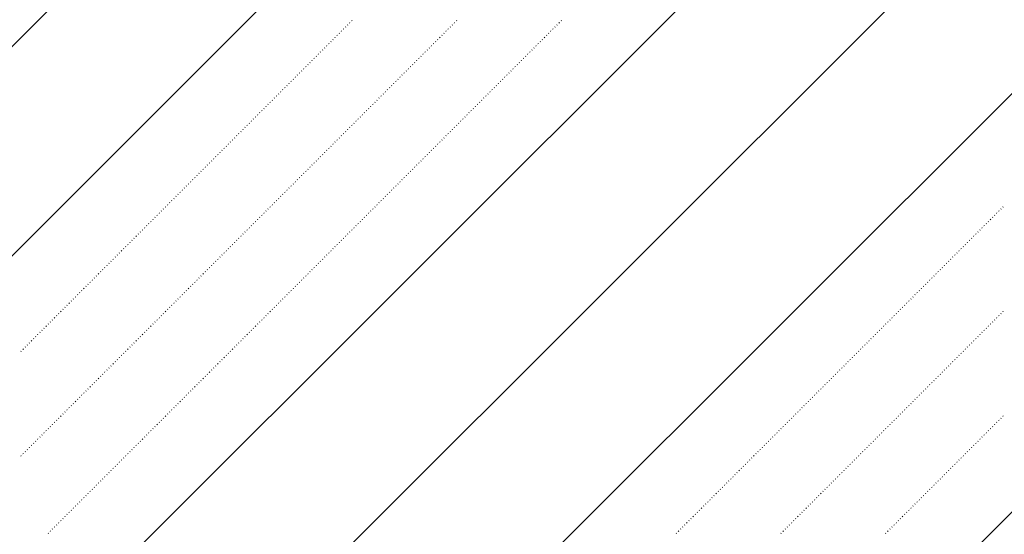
# Model space of a CAD drawing. Header units: millimetres. Extents: x 0 to 1260, y 0 to 297.
# Tile 81 of 104: x 306.31 to 314.62, y 218.87 to 223.22. Entities that reach past the tile are written whole.
import ezdxf

# ---------------------------------------------------------------- set-up
doc = ezdxf.new("R2010")
doc.units = ezdxf.units.MM
doc.linetypes.add('K5LT32802', pattern=[0])
doc.linetypes.add('K5LT32806', pattern=[0])
doc.layers.add('Системный слой', color=7, linetype='Continuous')

# ---------------------------------------------------------------- blocks, each defined once
blk = doc.blocks.new('U100')
at = {"layer": 'Системный слой', "color": 7, "linetype": 'K5LT32802', "lineweight": 9}
for p, q in [((299.532, 216.2861), (319.532, 236.2861)), ((299.532, 214.5184), (319.532, 234.5184)), ((299.532, 210.9828), (319.532, 230.9828)), ((301.1807, 210.8637), (319.532, 229.2151)), ((302.9484, 210.8637), (319.532, 227.4473)), ((306.484, 210.8637), (319.532, 223.9118))]:
    blk.add_line(p, q, dxfattribs=at)
at = {"layer": 'Системный слой', "color": 7, "linetype": 'K5LT32806', "lineweight": 18}
for p, q in [((309.1105, 223.2129), (309.114, 223.2165)), ((309.9944, 223.2129), (309.9979, 223.2165)), ((310.8782, 223.2129), (310.8818, 223.2165)), ((309.0221, 223.1245), (309.0256, 223.1281)), ((309.0398, 223.1422), (309.0433, 223.1458)), ((309.0574, 223.1599), (309.061, 223.1634)), ((309.0751, 223.1776), (309.0787, 223.1811)), ((309.0928, 223.1953), (309.0963, 223.1988)), ((309.906, 223.1245), (309.9095, 223.1281)), ((309.9236, 223.1422), (309.9272, 223.1458)), ((309.9413, 223.1599), (309.9449, 223.1634)), ((309.959, 223.1776), (309.9625, 223.1811)), ((309.9767, 223.1953), (309.9802, 223.1988)), ((310.7898, 223.1245), (310.7934, 223.1281)), ((310.8075, 223.1422), (310.8111, 223.1458)), ((310.8252, 223.1599), (310.8287, 223.1634)), ((310.8429, 223.1776), (310.8464, 223.1811)), ((310.8606, 223.1953), (310.8641, 223.1988)), ((308.9337, 223.0362), (308.9372, 223.0397)), ((308.9514, 223.0538), (308.9549, 223.0574)), ((308.969, 223.0715), (308.9726, 223.075)), ((308.9867, 223.0892), (308.9903, 223.0927)), ((309.0044, 223.1069), (309.0079, 223.1104)), ((309.8176, 223.0362), (309.8211, 223.0397)), ((309.8353, 223.0538), (309.8388, 223.0574)), ((309.8529, 223.0715), (309.8565, 223.075)), ((309.8706, 223.0892), (309.8741, 223.0927)), ((309.8883, 223.1069), (309.8918, 223.1104)), ((310.7015, 223.0362), (310.705, 223.0397)), ((310.7191, 223.0538), (310.7227, 223.0574)), ((310.7368, 223.0715), (310.7404, 223.075)), ((310.7545, 223.0892), (310.758, 223.0927)), ((310.7722, 223.1069), (310.7757, 223.1104)), ((308.863, 222.9654), (308.8665, 222.969)), ((308.8807, 222.9831), (308.8842, 222.9867)), ((308.8983, 223.0008), (308.9019, 223.0043)), ((308.916, 223.0185), (308.9196, 223.022)), ((309.7469, 222.9654), (309.7504, 222.969)), ((309.7645, 222.9831), (309.7681, 222.9867)), ((309.7822, 223.0008), (309.7858, 223.0043)), ((309.7999, 223.0185), (309.8034, 223.022)), ((310.6308, 222.9654), (310.6343, 222.969)), ((310.6484, 222.9831), (310.652, 222.9867)), ((310.6661, 223.0008), (310.6696, 223.0043)), ((310.6838, 223.0185), (310.6873, 223.022)), ((308.7746, 222.8771), (308.7781, 222.8806)), ((308.7923, 222.8947), (308.7958, 222.8983)), ((308.81, 222.9124), (308.8135, 222.9159)), ((308.8276, 222.9301), (308.8312, 222.9336)), ((308.8453, 222.9478), (308.8488, 222.9513)), ((309.6585, 222.8771), (309.662, 222.8806)), ((309.6762, 222.8947), (309.6797, 222.8983)), ((309.6938, 222.9124), (309.6974, 222.9159)), ((309.7115, 222.9301), (309.715, 222.9336)), ((309.7292, 222.9478), (309.7327, 222.9513)), ((310.5424, 222.8771), (310.5459, 222.8806)), ((310.56, 222.8947), (310.5636, 222.8983)), ((310.5777, 222.9124), (310.5813, 222.9159)), ((310.5954, 222.9301), (310.5989, 222.9336)), ((310.6131, 222.9478), (310.6166, 222.9513)), ((308.6862, 222.7887), (308.6897, 222.7922)), ((308.7039, 222.8063), (308.7074, 222.8099)), ((308.7216, 222.824), (308.7251, 222.8276)), ((308.7392, 222.8417), (308.7428, 222.8452)), ((308.7569, 222.8594), (308.7605, 222.8629)), ((309.5701, 222.7887), (309.5736, 222.7922)), ((309.5878, 222.8063), (309.5913, 222.8099)), ((309.6054, 222.824), (309.609, 222.8276)), ((309.6231, 222.8417), (309.6267, 222.8452)), ((309.6408, 222.8594), (309.6443, 222.8629)), ((310.454, 222.7887), (310.4575, 222.7922)), ((310.4717, 222.8063), (310.4752, 222.8099)), ((310.4893, 222.824), (310.4929, 222.8276)), ((310.507, 222.8417), (310.5105, 222.8452)), ((310.5247, 222.8594), (310.5282, 222.8629)), ((308.6155, 222.718), (308.619, 222.7215)), ((308.6332, 222.7356), (308.6367, 222.7392)), ((308.6509, 222.7533), (308.6544, 222.7568)), ((308.6685, 222.771), (308.6721, 222.7745)), ((309.4994, 222.718), (309.5029, 222.7215)), ((309.5171, 222.7356), (309.5206, 222.7392)), ((309.5347, 222.7533), (309.5383, 222.7568)), ((309.5524, 222.771), (309.5559, 222.7745)), ((310.3833, 222.718), (310.3868, 222.7215)), ((310.4009, 222.7356), (310.4045, 222.7392)), ((310.4186, 222.7533), (310.4222, 222.7568)), ((310.4363, 222.771), (310.4398, 222.7745)), ((308.5271, 222.6296), (308.5306, 222.6331)), ((308.5448, 222.6472), (308.5483, 222.6508)), ((308.5625, 222.6649), (308.566, 222.6685)), ((308.5801, 222.6826), (308.5837, 222.6861)), ((308.5978, 222.7003), (308.6014, 222.7038)), ((309.411, 222.6296), (309.4145, 222.6331)), ((309.4287, 222.6472), (309.4322, 222.6508)), ((309.4463, 222.6649), (309.4499, 222.6685)), ((309.464, 222.6826), (309.4676, 222.6861)), ((309.4817, 222.7003), (309.4852, 222.7038)), ((310.2949, 222.6296), (310.2984, 222.6331)), ((310.3126, 222.6472), (310.3161, 222.6508)), ((310.3302, 222.6649), (310.3338, 222.6685)), ((310.3479, 222.6826), (310.3514, 222.6861)), ((310.3656, 222.7003), (310.3691, 222.7038)), ((308.4387, 222.5412), (308.4423, 222.5447)), ((308.4564, 222.5589), (308.4599, 222.5624)), ((308.4741, 222.5765), (308.4776, 222.5801)), ((308.4918, 222.5942), (308.4953, 222.5977)), ((308.5094, 222.6119), (308.513, 222.6154)), ((309.3226, 222.5412), (309.3261, 222.5447)), ((309.3403, 222.5589), (309.3438, 222.5624)), ((309.358, 222.5765), (309.3615, 222.5801)), ((309.3756, 222.5942), (309.3792, 222.5977)), ((309.3933, 222.6119), (309.3968, 222.6154)), ((310.2065, 222.5412), (310.21, 222.5447)), ((310.2242, 222.5589), (310.2277, 222.5624)), ((310.2418, 222.5765), (310.2454, 222.5801)), ((310.2595, 222.5942), (310.2631, 222.5977)), ((310.2772, 222.6119), (310.2807, 222.6154)), ((308.3503, 222.4528), (308.3539, 222.4563)), ((308.368, 222.4705), (308.3715, 222.474)), ((308.3857, 222.4881), (308.3892, 222.4917)), ((308.4034, 222.5058), (308.4069, 222.5094)), ((308.421, 222.5235), (308.4246, 222.527)), ((309.2342, 222.4528), (309.2377, 222.4563)), ((309.2519, 222.4705), (309.2554, 222.474)), ((309.2696, 222.4881), (309.2731, 222.4917)), ((309.2872, 222.5058), (309.2908, 222.5094)), ((309.3049, 222.5235), (309.3085, 222.527)), ((310.1181, 222.4528), (310.1216, 222.4563)), ((310.1358, 222.4705), (310.1393, 222.474)), ((310.1535, 222.4881), (310.157, 222.4917)), ((310.1711, 222.5058), (310.1747, 222.5094)), ((310.1888, 222.5235), (310.1923, 222.527)), ((308.2796, 222.3821), (308.2832, 222.3856)), ((308.2973, 222.3998), (308.3008, 222.4033)), ((308.315, 222.4174), (308.3185, 222.421)), ((308.3327, 222.4351), (308.3362, 222.4386)), ((309.1635, 222.3821), (309.167, 222.3856)), ((309.1812, 222.3998), (309.1847, 222.4033)), ((309.1989, 222.4174), (309.2024, 222.421)), ((309.2165, 222.4351), (309.2201, 222.4386)), ((310.0474, 222.3821), (310.0509, 222.3856)), ((310.0651, 222.3998), (310.0686, 222.4033)), ((310.0827, 222.4174), (310.0863, 222.421)), ((310.1004, 222.4351), (310.104, 222.4386)), ((308.1912, 222.2937), (308.1948, 222.2972)), ((308.2089, 222.3114), (308.2124, 222.3149)), ((308.2266, 222.329), (308.2301, 222.3326)), ((308.2443, 222.3467), (308.2478, 222.3503)), ((308.2619, 222.3644), (308.2655, 222.3679)), ((309.0751, 222.2937), (309.0787, 222.2972)), ((309.0928, 222.3114), (309.0963, 222.3149)), ((309.1105, 222.329), (309.114, 222.3326)), ((309.1281, 222.3467), (309.1317, 222.3503)), ((309.1458, 222.3644), (309.1494, 222.3679)), ((309.959, 222.2937), (309.9625, 222.2972)), ((309.9767, 222.3114), (309.9802, 222.3149)), ((309.9944, 222.329), (309.9979, 222.3326)), ((310.012, 222.3467), (310.0156, 222.3503)), ((310.0297, 222.3644), (310.0332, 222.3679)), ((308.1028, 222.2053), (308.1064, 222.2088)), ((308.1205, 222.223), (308.1241, 222.2265)), ((308.1382, 222.2407), (308.1417, 222.2442)), ((308.1559, 222.2583), (308.1594, 222.2619)), ((308.1736, 222.276), (308.1771, 222.2795)), ((308.9867, 222.2053), (308.9903, 222.2088)), ((309.0044, 222.223), (309.0079, 222.2265)), ((309.0221, 222.2407), (309.0256, 222.2442)), ((309.0398, 222.2583), (309.0433, 222.2619)), ((309.0574, 222.276), (309.061, 222.2795)), ((309.8706, 222.2053), (309.8741, 222.2088)), ((309.8883, 222.223), (309.8918, 222.2265)), ((309.906, 222.2407), (309.9095, 222.2442)), ((309.9236, 222.2583), (309.9272, 222.2619)), ((309.9413, 222.276), (309.9449, 222.2795)), ((308.0321, 222.1346), (308.0357, 222.1381)), ((308.0498, 222.1523), (308.0533, 222.1558)), ((308.0675, 222.1699), (308.071, 222.1735)), ((308.0852, 222.1876), (308.0887, 222.1912)), ((308.916, 222.1346), (308.9196, 222.1381)), ((308.9337, 222.1523), (308.9372, 222.1558)), ((308.9514, 222.1699), (308.9549, 222.1735)), ((308.969, 222.1876), (308.9726, 222.1912)), ((309.7999, 222.1346), (309.8034, 222.1381)), ((309.8176, 222.1523), (309.8211, 222.1558)), ((309.8353, 222.1699), (309.8388, 222.1735)), ((309.8529, 222.1876), (309.8565, 222.1912)), ((307.9437, 222.0462), (307.9473, 222.0497)), ((307.9614, 222.0639), (307.965, 222.0674)), ((307.9791, 222.0816), (307.9826, 222.0851)), ((307.9968, 222.0992), (308.0003, 222.1028)), ((308.0145, 222.1169), (308.018, 222.1204)), ((308.8276, 222.0462), (308.8312, 222.0497)), ((308.8453, 222.0639), (308.8488, 222.0674)), ((308.863, 222.0816), (308.8665, 222.0851)), ((308.8807, 222.0992), (308.8842, 222.1028)), ((308.8983, 222.1169), (308.9019, 222.1204)), ((309.7115, 222.0462), (309.715, 222.0497)), ((309.7292, 222.0639), (309.7327, 222.0674)), ((309.7469, 222.0816), (309.7504, 222.0851)), ((309.7645, 222.0992), (309.7681, 222.1028)), ((309.7822, 222.1169), (309.7858, 222.1204)), ((307.8554, 221.9578), (307.8589, 221.9613)), ((307.873, 221.9755), (307.8766, 221.979)), ((307.8907, 221.9932), (307.8942, 221.9967)), ((307.9084, 222.0108), (307.9119, 222.0144)), ((307.9261, 222.0285), (307.9296, 222.0321)), ((308.7392, 221.9578), (308.7428, 221.9613)), ((308.7569, 221.9755), (308.7605, 221.979)), ((308.7746, 221.9932), (308.7781, 221.9967)), ((308.7923, 222.0108), (308.7958, 222.0144)), ((308.81, 222.0285), (308.8135, 222.0321)), ((309.6231, 221.9578), (309.6267, 221.9613)), ((309.6408, 221.9755), (309.6443, 221.979)), ((309.6585, 221.9932), (309.662, 221.9967)), ((309.6762, 222.0108), (309.6797, 222.0144)), ((309.6938, 222.0285), (309.6974, 222.0321)), ((307.7846, 221.8871), (307.7882, 221.8906)), ((307.8023, 221.9048), (307.8059, 221.9083)), ((307.82, 221.9225), (307.8235, 221.926)), ((307.8377, 221.9401), (307.8412, 221.9437)), ((308.6685, 221.8871), (308.6721, 221.8906)), ((308.6862, 221.9048), (308.6897, 221.9083)), ((308.7039, 221.9225), (308.7074, 221.926)), ((308.7216, 221.9401), (308.7251, 221.9437)), ((309.5524, 221.8871), (309.5559, 221.8906)), ((309.5701, 221.9048), (309.5736, 221.9083)), ((309.5878, 221.9225), (309.5913, 221.926)), ((309.6054, 221.9401), (309.609, 221.9437)), ((307.6963, 221.7987), (307.6998, 221.8023)), ((307.7139, 221.8164), (307.7175, 221.8199)), ((307.7316, 221.8341), (307.7351, 221.8376)), ((307.7493, 221.8517), (307.7528, 221.8553)), ((307.767, 221.8694), (307.7705, 221.873)), ((308.5801, 221.7987), (308.5837, 221.8023)), ((308.5978, 221.8164), (308.6014, 221.8199)), ((308.6155, 221.8341), (308.619, 221.8376)), ((308.6332, 221.8517), (308.6367, 221.8553)), ((308.6509, 221.8694), (308.6544, 221.873)), ((309.464, 221.7987), (309.4676, 221.8023)), ((309.4817, 221.8164), (309.4852, 221.8199)), ((309.4994, 221.8341), (309.5029, 221.8376)), ((309.5171, 221.8517), (309.5206, 221.8553)), ((309.5347, 221.8694), (309.5383, 221.873)), ((307.6079, 221.7103), (307.6114, 221.7139)), ((307.6255, 221.728), (307.6291, 221.7315)), ((307.6432, 221.7457), (307.6468, 221.7492)), ((307.6609, 221.7634), (307.6644, 221.7669)), ((307.6786, 221.781), (307.6821, 221.7846)), ((308.4918, 221.7103), (308.4953, 221.7139)), ((308.5094, 221.728), (308.513, 221.7315)), ((308.5271, 221.7457), (308.5306, 221.7492)), ((308.5448, 221.7634), (308.5483, 221.7669)), ((308.5625, 221.781), (308.566, 221.7846)), ((309.3756, 221.7103), (309.3792, 221.7139)), ((309.3933, 221.728), (309.3968, 221.7315)), ((309.411, 221.7457), (309.4145, 221.7492)), ((309.4287, 221.7634), (309.4322, 221.7669)), ((309.4463, 221.781), (309.4499, 221.7846)), ((307.5195, 221.6219), (307.523, 221.6255)), ((307.5372, 221.6396), (307.5407, 221.6432)), ((307.5548, 221.6573), (307.5584, 221.6608)), ((307.5725, 221.675), (307.576, 221.6785)), ((307.5902, 221.6926), (307.5937, 221.6962)), ((308.4034, 221.6219), (308.4069, 221.6255)), ((308.421, 221.6396), (308.4246, 221.6432)), ((308.4387, 221.6573), (308.4423, 221.6608)), ((308.4564, 221.675), (308.4599, 221.6785)), ((308.4741, 221.6926), (308.4776, 221.6962)), ((309.2872, 221.6219), (309.2908, 221.6255)), ((309.3049, 221.6396), (309.3085, 221.6432)), ((309.3226, 221.6573), (309.3261, 221.6608)), ((309.3403, 221.675), (309.3438, 221.6785)), ((309.358, 221.6926), (309.3615, 221.6962)), ((314.5905, 221.6219), (314.5941, 221.6255)), ((314.6082, 221.6396), (314.6118, 221.6432)), ((307.4488, 221.5512), (307.4523, 221.5548)), ((307.4664, 221.5689), (307.47, 221.5724)), ((307.4841, 221.5866), (307.4877, 221.5901)), ((307.5018, 221.6043), (307.5053, 221.6078)), ((308.3327, 221.5512), (308.3362, 221.5548)), ((308.3503, 221.5689), (308.3539, 221.5724)), ((308.368, 221.5866), (308.3715, 221.5901)), ((308.3857, 221.6043), (308.3892, 221.6078)), ((309.2165, 221.5512), (309.2201, 221.5548)), ((309.2342, 221.5689), (309.2377, 221.5724)), ((309.2519, 221.5866), (309.2554, 221.5901)), ((309.2696, 221.6043), (309.2731, 221.6078)), ((314.5198, 221.5512), (314.5234, 221.5548)), ((314.5375, 221.5689), (314.5411, 221.5724)), ((314.5552, 221.5866), (314.5587, 221.5901)), ((314.5729, 221.6043), (314.5764, 221.6078)), ((307.3604, 221.4628), (307.3639, 221.4664)), ((307.3781, 221.4805), (307.3816, 221.4841)), ((307.3957, 221.4982), (307.3993, 221.5017)), ((307.4134, 221.5159), (307.4169, 221.5194)), ((307.4311, 221.5335), (307.4346, 221.5371)), ((308.2443, 221.4628), (308.2478, 221.4664)), ((308.2619, 221.4805), (308.2655, 221.4841)), ((308.2796, 221.4982), (308.2832, 221.5017)), ((308.2973, 221.5159), (308.3008, 221.5194)), ((308.315, 221.5335), (308.3185, 221.5371)), ((309.1281, 221.4628), (309.1317, 221.4664)), ((309.1458, 221.4805), (309.1494, 221.4841)), ((309.1635, 221.4982), (309.167, 221.5017)), ((309.1812, 221.5159), (309.1847, 221.5194)), ((309.1989, 221.5335), (309.2024, 221.5371)), ((314.4314, 221.4628), (314.435, 221.4664)), ((314.4491, 221.4805), (314.4527, 221.4841)), ((314.4668, 221.4982), (314.4703, 221.5017)), ((314.4845, 221.5159), (314.488, 221.5194)), ((314.5022, 221.5335), (314.5057, 221.5371)), ((307.272, 221.3745), (307.2755, 221.378)), ((307.2897, 221.3921), (307.2932, 221.3957)), ((307.3073, 221.4098), (307.3109, 221.4133)), ((307.325, 221.4275), (307.3286, 221.431)), ((307.3427, 221.4452), (307.3462, 221.4487)), ((308.1559, 221.3745), (308.1594, 221.378)), ((308.1736, 221.3921), (308.1771, 221.3957)), ((308.1912, 221.4098), (308.1948, 221.4133)), ((308.2089, 221.4275), (308.2124, 221.431)), ((308.2266, 221.4452), (308.2301, 221.4487)), ((309.0398, 221.3745), (309.0433, 221.378)), ((309.0574, 221.3921), (309.061, 221.3957)), ((309.0751, 221.4098), (309.0787, 221.4133)), ((309.0928, 221.4275), (309.0963, 221.431)), ((309.1105, 221.4452), (309.114, 221.4487)), ((314.3431, 221.3745), (314.3466, 221.378)), ((314.3607, 221.3921), (314.3643, 221.3957)), ((314.3784, 221.4098), (314.382, 221.4133)), ((314.3961, 221.4275), (314.3996, 221.431)), ((314.4138, 221.4452), (314.4173, 221.4487)), ((307.2013, 221.3037), (307.2048, 221.3073)), ((307.219, 221.3214), (307.2225, 221.325)), ((307.2366, 221.3391), (307.2402, 221.3426)), ((307.2543, 221.3568), (307.2579, 221.3603)), ((308.0852, 221.3037), (308.0887, 221.3073)), ((308.1028, 221.3214), (308.1064, 221.325)), ((308.1205, 221.3391), (308.1241, 221.3426)), ((308.1382, 221.3568), (308.1417, 221.3603)), ((308.969, 221.3037), (308.9726, 221.3073)), ((308.9867, 221.3214), (308.9903, 221.325)), ((309.0044, 221.3391), (309.0079, 221.3426)), ((309.0221, 221.3568), (309.0256, 221.3603)), ((314.2724, 221.3037), (314.2759, 221.3073)), ((314.29, 221.3214), (314.2936, 221.325)), ((314.3077, 221.3391), (314.3112, 221.3426)), ((314.3254, 221.3568), (314.3289, 221.3603)), ((307.1129, 221.2154), (307.1164, 221.2189)), ((307.1306, 221.233), (307.1341, 221.2366)), ((307.1482, 221.2507), (307.1518, 221.2542)), ((307.1659, 221.2684), (307.1695, 221.2719)), ((307.1836, 221.2861), (307.1871, 221.2896)), ((307.9968, 221.2154), (308.0003, 221.2189)), ((308.0145, 221.233), (308.018, 221.2366)), ((308.0321, 221.2507), (308.0357, 221.2542)), ((308.0498, 221.2684), (308.0533, 221.2719)), ((308.0675, 221.2861), (308.071, 221.2896)), ((308.8807, 221.2154), (308.8842, 221.2189)), ((308.8983, 221.233), (308.9019, 221.2366)), ((308.916, 221.2507), (308.9196, 221.2542)), ((308.9337, 221.2684), (308.9372, 221.2719)), ((308.9514, 221.2861), (308.9549, 221.2896)), ((314.184, 221.2154), (314.1875, 221.2189)), ((314.2016, 221.233), (314.2052, 221.2366)), ((314.2193, 221.2507), (314.2229, 221.2542)), ((314.237, 221.2684), (314.2405, 221.2719)), ((314.2547, 221.2861), (314.2582, 221.2896)), ((307.0245, 221.127), (307.028, 221.1305)), ((307.0422, 221.1446), (307.0457, 221.1482)), ((307.0599, 221.1623), (307.0634, 221.1659)), ((307.0775, 221.18), (307.0811, 221.1835)), ((307.0952, 221.1977), (307.0988, 221.2012)), ((307.9084, 221.127), (307.9119, 221.1305)), ((307.9261, 221.1446), (307.9296, 221.1482)), ((307.9437, 221.1623), (307.9473, 221.1659)), ((307.9614, 221.18), (307.965, 221.1835)), ((307.9791, 221.1977), (307.9826, 221.2012)), ((308.7923, 221.127), (308.7958, 221.1305)), ((308.81, 221.1446), (308.8135, 221.1482)), ((308.8276, 221.1623), (308.8312, 221.1659)), ((308.8453, 221.18), (308.8488, 221.1835)), ((308.863, 221.1977), (308.8665, 221.2012)), ((314.0956, 221.127), (314.0991, 221.1305)), ((314.1133, 221.1446), (314.1168, 221.1482)), ((314.1309, 221.1623), (314.1345, 221.1659)), ((314.1486, 221.18), (314.1521, 221.1835)), ((314.1663, 221.1977), (314.1698, 221.2012)), ((306.9361, 221.0386), (306.9397, 221.0421)), ((306.9538, 221.0563), (306.9573, 221.0598)), ((306.9715, 221.0739), (306.975, 221.0775)), ((306.9892, 221.0916), (306.9927, 221.0951)), ((307.0068, 221.1093), (307.0104, 221.1128)), ((307.82, 221.0386), (307.8235, 221.0421)), ((307.8377, 221.0563), (307.8412, 221.0598)), ((307.8554, 221.0739), (307.8589, 221.0775)), ((307.873, 221.0916), (307.8766, 221.0951)), ((307.8907, 221.1093), (307.8942, 221.1128)), ((308.7039, 221.0386), (308.7074, 221.0421)), ((308.7216, 221.0563), (308.7251, 221.0598)), ((308.7392, 221.0739), (308.7428, 221.0775)), ((308.7569, 221.0916), (308.7605, 221.0951)), ((308.7746, 221.1093), (308.7781, 221.1128)), ((314.0072, 221.0386), (314.0107, 221.0421)), ((314.0249, 221.0563), (314.0284, 221.0598)), ((314.0425, 221.0739), (314.0461, 221.0775)), ((314.0602, 221.0916), (314.0638, 221.0951)), ((314.0779, 221.1093), (314.0814, 221.1128)), ((306.8654, 220.9679), (306.8689, 220.9714)), ((306.8831, 220.9855), (306.8866, 220.9891)), ((306.9008, 221.0032), (306.9043, 221.0068)), ((306.9184, 221.0209), (306.922, 221.0244)), ((307.7493, 220.9679), (307.7528, 220.9714)), ((307.767, 220.9855), (307.7705, 220.9891)), ((307.7846, 221.0032), (307.7882, 221.0068)), ((307.8023, 221.0209), (307.8059, 221.0244)), ((308.6332, 220.9679), (308.6367, 220.9714)), ((308.6509, 220.9855), (308.6544, 220.9891)), ((308.6685, 221.0032), (308.6721, 221.0068)), ((308.6862, 221.0209), (308.6897, 221.0244)), ((313.9365, 220.9679), (313.94, 220.9714)), ((313.9542, 220.9855), (313.9577, 220.9891)), ((313.9718, 221.0032), (313.9754, 221.0068)), ((313.9895, 221.0209), (313.993, 221.0244)), ((306.777, 220.8795), (306.7806, 220.883)), ((306.7947, 220.8972), (306.7982, 220.9007)), ((306.8124, 220.9148), (306.8159, 220.9184)), ((306.8301, 220.9325), (306.8336, 220.936)), ((306.8477, 220.9502), (306.8513, 220.9537)), ((307.6609, 220.8795), (307.6644, 220.883)), ((307.6786, 220.8972), (307.6821, 220.9007)), ((307.6963, 220.9148), (307.6998, 220.9184)), ((307.7139, 220.9325), (307.7175, 220.936)), ((307.7316, 220.9502), (307.7351, 220.9537)), ((308.5448, 220.8795), (308.5483, 220.883)), ((308.5625, 220.8972), (308.566, 220.9007)), ((308.5801, 220.9148), (308.5837, 220.9184)), ((308.5978, 220.9325), (308.6014, 220.936)), ((308.6155, 220.9502), (308.619, 220.9537)), ((313.8481, 220.8795), (313.8516, 220.883)), ((313.8658, 220.8972), (313.8693, 220.9007)), ((313.8834, 220.9148), (313.887, 220.9184)), ((313.9011, 220.9325), (313.9047, 220.936)), ((313.9188, 220.9502), (313.9223, 220.9537)), ((306.6886, 220.7911), (306.6922, 220.7946)), ((306.7063, 220.8088), (306.7098, 220.8123)), ((306.724, 220.8264), (306.7275, 220.83)), ((306.7417, 220.8441), (306.7452, 220.8477)), ((306.7593, 220.8618), (306.7629, 220.8653)), ((307.5725, 220.7911), (307.576, 220.7946)), ((307.5902, 220.8088), (307.5937, 220.8123)), ((307.6079, 220.8264), (307.6114, 220.83)), ((307.6255, 220.8441), (307.6291, 220.8477)), ((307.6432, 220.8618), (307.6468, 220.8653)), ((308.4564, 220.7911), (308.4599, 220.7946)), ((308.4741, 220.8088), (308.4776, 220.8123)), ((308.4918, 220.8264), (308.4953, 220.83)), ((308.5094, 220.8441), (308.513, 220.8477)), ((308.5271, 220.8618), (308.5306, 220.8653)), ((313.7597, 220.7911), (313.7632, 220.7946)), ((313.7774, 220.8088), (313.7809, 220.8123)), ((313.7951, 220.8264), (313.7986, 220.83)), ((313.8127, 220.8441), (313.8163, 220.8477)), ((313.8304, 220.8618), (313.8339, 220.8653)), ((306.6179, 220.7204), (306.6215, 220.7239)), ((306.6356, 220.7381), (306.6391, 220.7416)), ((306.6533, 220.7557), (306.6568, 220.7593)), ((306.671, 220.7734), (306.6745, 220.7769)), ((307.5018, 220.7204), (307.5053, 220.7239)), ((307.5195, 220.7381), (307.523, 220.7416)), ((307.5372, 220.7557), (307.5407, 220.7593)), ((307.5548, 220.7734), (307.5584, 220.7769)), ((308.3857, 220.7204), (308.3892, 220.7239)), ((308.4034, 220.7381), (308.4069, 220.7416)), ((308.421, 220.7557), (308.4246, 220.7593)), ((308.4387, 220.7734), (308.4423, 220.7769)), ((313.689, 220.7204), (313.6925, 220.7239)), ((313.7067, 220.7381), (313.7102, 220.7416)), ((313.7243, 220.7557), (313.7279, 220.7593)), ((313.742, 220.7734), (313.7456, 220.7769)), ((314.5729, 220.7204), (314.5764, 220.7239)), ((314.5905, 220.7381), (314.5941, 220.7416)), ((314.6082, 220.7557), (314.6118, 220.7593)), ((306.5295, 220.632), (306.5331, 220.6355)), ((306.5472, 220.6497), (306.5507, 220.6532)), ((306.5649, 220.6673), (306.5684, 220.6709)), ((306.5826, 220.685), (306.5861, 220.6886)), ((306.6002, 220.7027), (306.6038, 220.7062)), ((307.4134, 220.632), (307.4169, 220.6355)), ((307.4311, 220.6497), (307.4346, 220.6532)), ((307.4488, 220.6673), (307.4523, 220.6709)), ((307.4664, 220.685), (307.47, 220.6886)), ((307.4841, 220.7027), (307.4877, 220.7062)), ((308.2973, 220.632), (308.3008, 220.6355)), ((308.315, 220.6497), (308.3185, 220.6532)), ((308.3327, 220.6673), (308.3362, 220.6709)), ((308.3503, 220.685), (308.3539, 220.6886)), ((308.368, 220.7027), (308.3715, 220.7062)), ((313.6006, 220.632), (313.6041, 220.6355)), ((313.6183, 220.6497), (313.6218, 220.6532)), ((313.636, 220.6673), (313.6395, 220.6709)), ((313.6536, 220.685), (313.6572, 220.6886)), ((313.6713, 220.7027), (313.6748, 220.7062)), ((314.4845, 220.632), (314.488, 220.6355)), ((314.5022, 220.6497), (314.5057, 220.6532)), ((314.5198, 220.6673), (314.5234, 220.6709)), ((314.5375, 220.685), (314.5411, 220.6886)), ((314.5552, 220.7027), (314.5587, 220.7062)), ((306.4411, 220.5436), (306.4447, 220.5471)), ((306.4588, 220.5613), (306.4624, 220.5648)), ((306.4765, 220.579), (306.48, 220.5825)), ((306.4942, 220.5966), (306.4977, 220.6002)), ((306.5119, 220.6143), (306.5154, 220.6178)), ((307.325, 220.5436), (307.3286, 220.5471)), ((307.3427, 220.5613), (307.3462, 220.5648)), ((307.3604, 220.579), (307.3639, 220.5825)), ((307.3781, 220.5966), (307.3816, 220.6002)), ((307.3957, 220.6143), (307.3993, 220.6178)), ((308.2089, 220.5436), (308.2124, 220.5471)), ((308.2266, 220.5613), (308.2301, 220.5648)), ((308.2443, 220.579), (308.2478, 220.5825)), ((308.2619, 220.5966), (308.2655, 220.6002)), ((308.2796, 220.6143), (308.2832, 220.6178)), ((313.5122, 220.5436), (313.5157, 220.5471)), ((313.5299, 220.5613), (313.5334, 220.5648)), ((313.5476, 220.579), (313.5511, 220.5825)), ((313.5652, 220.5966), (313.5688, 220.6002)), ((313.5829, 220.6143), (313.5865, 220.6178)), ((314.3961, 220.5436), (314.3996, 220.5471)), ((314.4138, 220.5613), (314.4173, 220.5648)), ((314.4314, 220.579), (314.435, 220.5825)), ((314.4491, 220.5966), (314.4527, 220.6002)), ((314.4668, 220.6143), (314.4703, 220.6178)), ((306.3704, 220.4729), (306.374, 220.4764)), ((306.3881, 220.4906), (306.3916, 220.4941)), ((306.4058, 220.5082), (306.4093, 220.5118)), ((306.4235, 220.5259), (306.427, 220.5295)), ((307.2543, 220.4729), (307.2579, 220.4764)), ((307.272, 220.4906), (307.2755, 220.4941)), ((307.2897, 220.5082), (307.2932, 220.5118)), ((307.3073, 220.5259), (307.3109, 220.5295)), ((308.1382, 220.4729), (308.1417, 220.4764)), ((308.1559, 220.4906), (308.1594, 220.4941)), ((308.1736, 220.5082), (308.1771, 220.5118)), ((308.1912, 220.5259), (308.1948, 220.5295)), ((313.4415, 220.4729), (313.445, 220.4764)), ((313.4592, 220.4906), (313.4627, 220.4941)), ((313.4769, 220.5082), (313.4804, 220.5118)), ((313.4945, 220.5259), (313.4981, 220.5295)), ((314.3254, 220.4729), (314.3289, 220.4764)), ((314.3431, 220.4906), (314.3466, 220.4941)), ((314.3607, 220.5082), (314.3643, 220.5118)), ((314.3784, 220.5259), (314.382, 220.5295)), ((306.3174, 220.4199), (306.3209, 220.4234)), ((306.3351, 220.4375), (306.3386, 220.4411)), ((306.3528, 220.4552), (306.3563, 220.4587)), ((307.1659, 220.3845), (307.1695, 220.388)), ((307.1836, 220.4022), (307.1871, 220.4057)), ((307.2013, 220.4199), (307.2048, 220.4234)), ((307.219, 220.4375), (307.2225, 220.4411)), ((307.2366, 220.4552), (307.2402, 220.4587)), ((308.0498, 220.3845), (308.0533, 220.388)), ((308.0675, 220.4022), (308.071, 220.4057)), ((308.0852, 220.4199), (308.0887, 220.4234)), ((308.1028, 220.4375), (308.1064, 220.4411)), ((308.1205, 220.4552), (308.1241, 220.4587)), ((313.3531, 220.3845), (313.3566, 220.388)), ((313.3708, 220.4022), (313.3743, 220.4057)), ((313.3885, 220.4199), (313.392, 220.4234)), ((313.4061, 220.4375), (313.4097, 220.4411)), ((313.4238, 220.4552), (313.4274, 220.4587)), ((314.237, 220.3845), (314.2405, 220.388)), ((314.2547, 220.4022), (314.2582, 220.4057)), ((314.2724, 220.4199), (314.2759, 220.4234)), ((314.29, 220.4375), (314.2936, 220.4411)), ((314.3077, 220.4552), (314.3112, 220.4587)), ((307.0775, 220.2961), (307.0811, 220.2996)), ((307.0952, 220.3138), (307.0988, 220.3173)), ((307.1129, 220.3315), (307.1164, 220.335)), ((307.1306, 220.3491), (307.1341, 220.3527)), ((307.1482, 220.3668), (307.1518, 220.3704)), ((307.9614, 220.2961), (307.965, 220.2996)), ((307.9791, 220.3138), (307.9826, 220.3173)), ((307.9968, 220.3315), (308.0003, 220.335)), ((308.0145, 220.3491), (308.018, 220.3527)), ((308.0321, 220.3668), (308.0357, 220.3704)), ((313.2647, 220.2961), (313.2683, 220.2996)), ((313.2824, 220.3138), (313.2859, 220.3173)), ((313.3001, 220.3315), (313.3036, 220.335)), ((313.3178, 220.3491), (313.3213, 220.3527)), ((313.3354, 220.3668), (313.339, 220.3704)), ((314.1486, 220.2961), (314.1521, 220.2996)), ((314.1663, 220.3138), (314.1698, 220.3173)), ((314.184, 220.3315), (314.1875, 220.335)), ((314.2016, 220.3491), (314.2052, 220.3527)), ((314.2193, 220.3668), (314.2229, 220.3704)), ((306.9892, 220.2077), (306.9927, 220.2113)), ((307.0068, 220.2254), (307.0104, 220.2289)), ((307.0245, 220.2431), (307.028, 220.2466)), ((307.0422, 220.2608), (307.0457, 220.2643)), ((307.0599, 220.2784), (307.0634, 220.282)), ((307.873, 220.2077), (307.8766, 220.2113)), ((307.8907, 220.2254), (307.8942, 220.2289)), ((307.9084, 220.2431), (307.9119, 220.2466)), ((307.9261, 220.2608), (307.9296, 220.2643)), ((307.9437, 220.2784), (307.9473, 220.282)), ((313.1763, 220.2077), (313.1799, 220.2113)), ((313.194, 220.2254), (313.1975, 220.2289)), ((313.2117, 220.2431), (313.2152, 220.2466)), ((313.2294, 220.2608), (313.2329, 220.2643)), ((313.247, 220.2784), (313.2506, 220.282)), ((314.0602, 220.2077), (314.0638, 220.2113)), ((314.0779, 220.2254), (314.0814, 220.2289)), ((314.0956, 220.2431), (314.0991, 220.2466)), ((314.1133, 220.2608), (314.1168, 220.2643)), ((314.1309, 220.2784), (314.1345, 220.282)), ((306.9184, 220.137), (306.922, 220.1405)), ((306.9361, 220.1547), (306.9397, 220.1582)), ((306.9538, 220.1724), (306.9573, 220.1759)), ((306.9715, 220.19), (306.975, 220.1936)), ((307.8023, 220.137), (307.8059, 220.1405)), ((307.82, 220.1547), (307.8235, 220.1582)), ((307.8377, 220.1724), (307.8412, 220.1759)), ((307.8554, 220.19), (307.8589, 220.1936)), ((313.1056, 220.137), (313.1092, 220.1405)), ((313.1233, 220.1547), (313.1268, 220.1582)), ((313.141, 220.1724), (313.1445, 220.1759)), ((313.1587, 220.19), (313.1622, 220.1936)), ((313.9895, 220.137), (313.993, 220.1405)), ((314.0072, 220.1547), (314.0107, 220.1582)), ((314.0249, 220.1724), (314.0284, 220.1759)), ((314.0425, 220.19), (314.0461, 220.1936)), ((306.8301, 220.0486), (306.8336, 220.0522)), ((306.8477, 220.0663), (306.8513, 220.0698)), ((306.8654, 220.084), (306.8689, 220.0875)), ((306.8831, 220.1017), (306.8866, 220.1052)), ((306.9008, 220.1193), (306.9043, 220.1229)), ((307.7139, 220.0486), (307.7175, 220.0522)), ((307.7316, 220.0663), (307.7351, 220.0698)), ((307.7493, 220.084), (307.7528, 220.0875)), ((307.767, 220.1017), (307.7705, 220.1052)), ((307.7846, 220.1193), (307.7882, 220.1229)), ((313.0172, 220.0486), (313.0208, 220.0522)), ((313.0349, 220.0663), (313.0384, 220.0698)), ((313.0526, 220.084), (313.0561, 220.0875)), ((313.0703, 220.1017), (313.0738, 220.1052)), ((313.0879, 220.1193), (313.0915, 220.1229)), ((313.9011, 220.0486), (313.9047, 220.0522)), ((313.9188, 220.0663), (313.9223, 220.0698)), ((313.9365, 220.084), (313.94, 220.0875)), ((313.9542, 220.1017), (313.9577, 220.1052)), ((313.9718, 220.1193), (313.9754, 220.1229)), ((306.7417, 219.9602), (306.7452, 219.9638)), ((306.7593, 219.9779), (306.7629, 219.9815)), ((306.777, 219.9956), (306.7806, 219.9991)), ((306.7947, 220.0133), (306.7982, 220.0168)), ((306.8124, 220.0309), (306.8159, 220.0345)), ((307.6255, 219.9602), (307.6291, 219.9638)), ((307.6432, 219.9779), (307.6468, 219.9815)), ((307.6609, 219.9956), (307.6644, 219.9991)), ((307.6786, 220.0133), (307.6821, 220.0168)), ((307.6963, 220.0309), (307.6998, 220.0345)), ((312.9288, 219.9602), (312.9324, 219.9638)), ((312.9465, 219.9779), (312.9501, 219.9815)), ((312.9642, 219.9956), (312.9677, 219.9991)), ((312.9819, 220.0133), (312.9854, 220.0168)), ((312.9996, 220.0309), (313.0031, 220.0345)), ((313.8127, 219.9602), (313.8163, 219.9638)), ((313.8304, 219.9779), (313.8339, 219.9815)), ((313.8481, 219.9956), (313.8516, 219.9991)), ((313.8658, 220.0133), (313.8693, 220.0168)), ((313.8834, 220.0309), (313.887, 220.0345)), ((306.671, 219.8895), (306.6745, 219.8931)), ((306.6886, 219.9072), (306.6922, 219.9107)), ((306.7063, 219.9249), (306.7098, 219.9284)), ((306.724, 219.9426), (306.7275, 219.9461)), ((307.5548, 219.8895), (307.5584, 219.8931)), ((307.5725, 219.9072), (307.576, 219.9107)), ((307.5902, 219.9249), (307.5937, 219.9284)), ((307.6079, 219.9426), (307.6114, 219.9461)), ((312.8581, 219.8895), (312.8617, 219.8931)), ((312.8758, 219.9072), (312.8793, 219.9107)), ((312.8935, 219.9249), (312.897, 219.9284)), ((312.9112, 219.9426), (312.9147, 219.9461)), ((313.742, 219.8895), (313.7456, 219.8931)), ((313.7597, 219.9072), (313.7632, 219.9107)), ((313.7774, 219.9249), (313.7809, 219.9284)), ((313.7951, 219.9426), (313.7986, 219.9461)), ((306.5826, 219.8011), (306.5861, 219.8047)), ((306.6002, 219.8188), (306.6038, 219.8224)), ((306.6179, 219.8365), (306.6215, 219.84)), ((306.6356, 219.8542), (306.6391, 219.8577)), ((306.6533, 219.8718), (306.6568, 219.8754)), ((307.4664, 219.8011), (307.47, 219.8047)), ((307.4841, 219.8188), (307.4877, 219.8224)), ((307.5018, 219.8365), (307.5053, 219.84)), ((307.5195, 219.8542), (307.523, 219.8577)), ((307.5372, 219.8718), (307.5407, 219.8754)), ((312.7697, 219.8011), (312.7733, 219.8047)), ((312.7874, 219.8188), (312.791, 219.8224)), ((312.8051, 219.8365), (312.8086, 219.84)), ((312.8228, 219.8542), (312.8263, 219.8577)), ((312.8405, 219.8718), (312.844, 219.8754)), ((313.6536, 219.8011), (313.6572, 219.8047)), ((313.6713, 219.8188), (313.6748, 219.8224)), ((313.689, 219.8365), (313.6925, 219.84)), ((313.7067, 219.8542), (313.7102, 219.8577)), ((313.7243, 219.8718), (313.7279, 219.8754)), ((314.5375, 219.8011), (314.5411, 219.8047)), ((314.5552, 219.8188), (314.5587, 219.8224)), ((314.5729, 219.8365), (314.5764, 219.84)), ((314.5905, 219.8542), (314.5941, 219.8577)), ((314.6082, 219.8718), (314.6118, 219.8754)), ((306.4942, 219.7127), (306.4977, 219.7163)), ((306.5119, 219.7304), (306.5154, 219.734)), ((306.5295, 219.7481), (306.5331, 219.7516)), ((306.5472, 219.7658), (306.5507, 219.7693)), ((306.5649, 219.7835), (306.5684, 219.787)), ((307.3781, 219.7127), (307.3816, 219.7163)), ((307.3957, 219.7304), (307.3993, 219.734)), ((307.4134, 219.7481), (307.4169, 219.7516)), ((307.4311, 219.7658), (307.4346, 219.7693)), ((307.4488, 219.7835), (307.4523, 219.787)), ((312.6814, 219.7127), (312.6849, 219.7163)), ((312.699, 219.7304), (312.7026, 219.734)), ((312.7167, 219.7481), (312.7203, 219.7516)), ((312.7344, 219.7658), (312.7379, 219.7693)), ((312.7521, 219.7835), (312.7556, 219.787)), ((313.5652, 219.7127), (313.5688, 219.7163)), ((313.5829, 219.7304), (313.5865, 219.734)), ((313.6006, 219.7481), (313.6041, 219.7516)), ((313.6183, 219.7658), (313.6218, 219.7693)), ((313.636, 219.7835), (313.6395, 219.787)), ((314.4491, 219.7127), (314.4527, 219.7163)), ((314.4668, 219.7304), (314.4703, 219.734)), ((314.4845, 219.7481), (314.488, 219.7516)), ((314.5022, 219.7658), (314.5057, 219.7693)), ((314.5198, 219.7835), (314.5234, 219.787)), ((306.4235, 219.642), (306.427, 219.6456)), ((306.4411, 219.6597), (306.4447, 219.6633)), ((306.4588, 219.6774), (306.4624, 219.6809)), ((306.4765, 219.6951), (306.48, 219.6986)), ((307.3073, 219.642), (307.3109, 219.6456)), ((307.325, 219.6597), (307.3286, 219.6633)), ((307.3427, 219.6774), (307.3462, 219.6809)), ((307.3604, 219.6951), (307.3639, 219.6986)), ((312.6106, 219.642), (312.6142, 219.6456)), ((312.6283, 219.6597), (312.6319, 219.6633)), ((312.646, 219.6774), (312.6495, 219.6809)), ((312.6637, 219.6951), (312.6672, 219.6986)), ((313.4945, 219.642), (313.4981, 219.6456)), ((313.5122, 219.6597), (313.5157, 219.6633)), ((313.5299, 219.6774), (313.5334, 219.6809)), ((313.5476, 219.6951), (313.5511, 219.6986)), ((314.3784, 219.642), (314.382, 219.6456)), ((314.3961, 219.6597), (314.3996, 219.6633)), ((314.4138, 219.6774), (314.4173, 219.6809)), ((314.4314, 219.6951), (314.435, 219.6986)), ((306.3351, 219.5537), (306.3386, 219.5572)), ((306.3528, 219.5713), (306.3563, 219.5749)), ((306.3704, 219.589), (306.374, 219.5925)), ((306.3881, 219.6067), (306.3916, 219.6102)), ((306.4058, 219.6244), (306.4093, 219.6279)), ((307.219, 219.5537), (307.2225, 219.5572)), ((307.2366, 219.5713), (307.2402, 219.5749)), ((307.2543, 219.589), (307.2579, 219.5925)), ((307.272, 219.6067), (307.2755, 219.6102)), ((307.2897, 219.6244), (307.2932, 219.6279)), ((312.5223, 219.5537), (312.5258, 219.5572)), ((312.5399, 219.5713), (312.5435, 219.5749)), ((312.5576, 219.589), (312.5612, 219.5925)), ((312.5753, 219.6067), (312.5788, 219.6102)), ((312.593, 219.6244), (312.5965, 219.6279)), ((313.4061, 219.5537), (313.4097, 219.5572)), ((313.4238, 219.5713), (313.4274, 219.5749)), ((313.4415, 219.589), (313.445, 219.5925)), ((313.4592, 219.6067), (313.4627, 219.6102)), ((313.4769, 219.6244), (313.4804, 219.6279)), ((314.29, 219.5537), (314.2936, 219.5572)), ((314.3077, 219.5713), (314.3112, 219.5749)), ((314.3254, 219.589), (314.3289, 219.5925)), ((314.3431, 219.6067), (314.3466, 219.6102)), ((314.3607, 219.6244), (314.3643, 219.6279)), ((306.3174, 219.536), (306.3209, 219.5395)), ((307.1306, 219.4653), (307.1341, 219.4688)), ((307.1482, 219.4829), (307.1518, 219.4865)), ((307.1659, 219.5006), (307.1695, 219.5042)), ((307.1836, 219.5183), (307.1871, 219.5218)), ((307.2013, 219.536), (307.2048, 219.5395)), ((312.4339, 219.4653), (312.4374, 219.4688)), ((312.4516, 219.4829), (312.4551, 219.4865)), ((312.4692, 219.5006), (312.4728, 219.5042)), ((312.4869, 219.5183), (312.4904, 219.5218)), ((312.5046, 219.536), (312.5081, 219.5395)), ((313.3178, 219.4653), (313.3213, 219.4688)), ((313.3354, 219.4829), (313.339, 219.4865)), ((313.3531, 219.5006), (313.3566, 219.5042)), ((313.3708, 219.5183), (313.3743, 219.5218)), ((313.3885, 219.536), (313.392, 219.5395)), ((314.2016, 219.4653), (314.2052, 219.4688)), ((314.2193, 219.4829), (314.2229, 219.4865)), ((314.237, 219.5006), (314.2405, 219.5042)), ((314.2547, 219.5183), (314.2582, 219.5218)), ((314.2724, 219.536), (314.2759, 219.5395)), ((307.0422, 219.3769), (307.0457, 219.3804)), ((307.0599, 219.3946), (307.0634, 219.3981)), ((307.0775, 219.4122), (307.0811, 219.4158)), ((307.0952, 219.4299), (307.0988, 219.4334)), ((307.1129, 219.4476), (307.1164, 219.4511)), ((312.3455, 219.3769), (312.349, 219.3804)), ((312.3632, 219.3946), (312.3667, 219.3981)), ((312.3808, 219.4122), (312.3844, 219.4158)), ((312.3985, 219.4299), (312.4021, 219.4334)), ((312.4162, 219.4476), (312.4197, 219.4511)), ((313.2294, 219.3769), (313.2329, 219.3804)), ((313.247, 219.3946), (313.2506, 219.3981)), ((313.2647, 219.4122), (313.2683, 219.4158)), ((313.2824, 219.4299), (313.2859, 219.4334)), ((313.3001, 219.4476), (313.3036, 219.4511)), ((314.1133, 219.3769), (314.1168, 219.3804)), ((314.1309, 219.3946), (314.1345, 219.3981)), ((314.1486, 219.4122), (314.1521, 219.4158)), ((314.1663, 219.4299), (314.1698, 219.4334)), ((314.184, 219.4476), (314.1875, 219.4511)), ((306.9715, 219.3062), (306.975, 219.3097)), ((306.9892, 219.3238), (306.9927, 219.3274)), ((307.0068, 219.3415), (307.0104, 219.3451)), ((307.0245, 219.3592), (307.028, 219.3627)), ((312.2748, 219.3062), (312.2783, 219.3097)), ((312.2925, 219.3238), (312.296, 219.3274)), ((312.3101, 219.3415), (312.3137, 219.3451)), ((312.3278, 219.3592), (312.3313, 219.3627)), ((313.1587, 219.3062), (313.1622, 219.3097)), ((313.1763, 219.3238), (313.1799, 219.3274)), ((313.194, 219.3415), (313.1975, 219.3451)), ((313.2117, 219.3592), (313.2152, 219.3627)), ((314.0425, 219.3062), (314.0461, 219.3097)), ((314.0602, 219.3238), (314.0638, 219.3274)), ((314.0779, 219.3415), (314.0814, 219.3451)), ((314.0956, 219.3592), (314.0991, 219.3627)), ((306.8831, 219.2178), (306.8866, 219.2213)), ((306.9008, 219.2355), (306.9043, 219.239)), ((306.9184, 219.2531), (306.922, 219.2567)), ((306.9361, 219.2708), (306.9397, 219.2743)), ((306.9538, 219.2885), (306.9573, 219.292)), ((312.1864, 219.2178), (312.1899, 219.2213)), ((312.2041, 219.2355), (312.2076, 219.239)), ((312.2217, 219.2531), (312.2253, 219.2567)), ((312.2394, 219.2708), (312.243, 219.2743)), ((312.2571, 219.2885), (312.2606, 219.292)), ((313.0703, 219.2178), (313.0738, 219.2213)), ((313.0879, 219.2355), (313.0915, 219.239)), ((313.1056, 219.2531), (313.1092, 219.2567)), ((313.1233, 219.2708), (313.1268, 219.2743)), ((313.141, 219.2885), (313.1445, 219.292)), ((313.9542, 219.2178), (313.9577, 219.2213)), ((313.9718, 219.2355), (313.9754, 219.239)), ((313.9895, 219.2531), (313.993, 219.2567)), ((314.0072, 219.2708), (314.0107, 219.2743)), ((314.0249, 219.2885), (314.0284, 219.292)), ((306.7947, 219.1294), (306.7982, 219.1329)), ((306.8124, 219.1471), (306.8159, 219.1506)), ((306.8301, 219.1647), (306.8336, 219.1683)), ((306.8477, 219.1824), (306.8513, 219.186)), ((306.8654, 219.2001), (306.8689, 219.2036)), ((312.098, 219.1294), (312.1015, 219.1329)), ((312.1157, 219.1471), (312.1192, 219.1506)), ((312.1334, 219.1647), (312.1369, 219.1683)), ((312.151, 219.1824), (312.1546, 219.186)), ((312.1687, 219.2001), (312.1722, 219.2036)), ((312.9819, 219.1294), (312.9854, 219.1329)), ((312.9996, 219.1471), (313.0031, 219.1506)), ((313.0172, 219.1647), (313.0208, 219.1683)), ((313.0349, 219.1824), (313.0384, 219.186)), ((313.0526, 219.2001), (313.0561, 219.2036)), ((313.8658, 219.1294), (313.8693, 219.1329)), ((313.8834, 219.1471), (313.887, 219.1506)), ((313.9011, 219.1647), (313.9047, 219.1683)), ((313.9188, 219.1824), (313.9223, 219.186)), ((313.9365, 219.2001), (313.94, 219.2036)), ((306.724, 219.0587), (306.7275, 219.0622)), ((306.7417, 219.0764), (306.7452, 219.0799)), ((306.7593, 219.094), (306.7629, 219.0976)), ((306.777, 219.1117), (306.7806, 219.1152)), ((312.0273, 219.0587), (312.0308, 219.0622)), ((312.045, 219.0764), (312.0485, 219.0799)), ((312.0626, 219.094), (312.0662, 219.0976)), ((312.0803, 219.1117), (312.0839, 219.1152)), ((312.9112, 219.0587), (312.9147, 219.0622)), ((312.9288, 219.0764), (312.9324, 219.0799)), ((312.9465, 219.094), (312.9501, 219.0976)), ((312.9642, 219.1117), (312.9677, 219.1152)), ((313.7951, 219.0587), (313.7986, 219.0622)), ((313.8127, 219.0764), (313.8163, 219.0799)), ((313.8304, 219.094), (313.8339, 219.0976)), ((313.8481, 219.1117), (313.8516, 219.1152)), ((306.6356, 218.9703), (306.6391, 218.9738)), ((306.6533, 218.988), (306.6568, 218.9915)), ((306.671, 219.0056), (306.6745, 219.0092)), ((306.6886, 219.0233), (306.6922, 219.0269)), ((306.7063, 219.041), (306.7098, 219.0445)), ((311.9389, 218.9703), (311.9424, 218.9738)), ((311.9566, 218.988), (311.9601, 218.9915)), ((311.9743, 219.0056), (311.9778, 219.0092)), ((311.9919, 219.0233), (311.9955, 219.0269)), ((312.0096, 219.041), (312.0131, 219.0445)), ((312.8228, 218.9703), (312.8263, 218.9738)), ((312.8405, 218.988), (312.844, 218.9915)), ((312.8581, 219.0056), (312.8617, 219.0092)), ((312.8758, 219.0233), (312.8793, 219.0269)), ((312.8935, 219.041), (312.897, 219.0445)), ((313.7067, 218.9703), (313.7102, 218.9738)), ((313.7243, 218.988), (313.7279, 218.9915)), ((313.742, 219.0056), (313.7456, 219.0092)), ((313.7597, 219.0233), (313.7632, 219.0269)), ((313.7774, 219.041), (313.7809, 219.0445)), ((306.5472, 218.8819), (306.5507, 218.8854)), ((306.5649, 218.8996), (306.5684, 218.9031)), ((306.5826, 218.9173), (306.5861, 218.9208)), ((306.6002, 218.9349), (306.6038, 218.9385)), ((306.6179, 218.9526), (306.6215, 218.9561)), ((311.8505, 218.8819), (311.854, 218.8854)), ((311.8682, 218.8996), (311.8717, 218.9031)), ((311.8859, 218.9173), (311.8894, 218.9208)), ((311.9035, 218.9349), (311.9071, 218.9385)), ((311.9212, 218.9526), (311.9248, 218.9561)), ((312.7344, 218.8819), (312.7379, 218.8854)), ((312.7521, 218.8996), (312.7556, 218.9031)), ((312.7697, 218.9173), (312.7733, 218.9208)), ((312.7874, 218.9349), (312.791, 218.9385)), ((312.8051, 218.9526), (312.8086, 218.9561)), ((313.6183, 218.8819), (313.6218, 218.8854)), ((313.636, 218.8996), (313.6395, 218.9031)), ((313.6536, 218.9173), (313.6572, 218.9208)), ((313.6713, 218.9349), (313.6748, 218.9385)), ((313.689, 218.9526), (313.6925, 218.9561))]:
    blk.add_line(p, q, dxfattribs=at)

msp = doc.modelspace()

# ---------------------------------------------------------------- block references
at = {"layer": 'Системный слой'}
msp.add_blockref('U100', (0, 0), dxfattribs=at)

doc.saveas('drawing.dxf')
